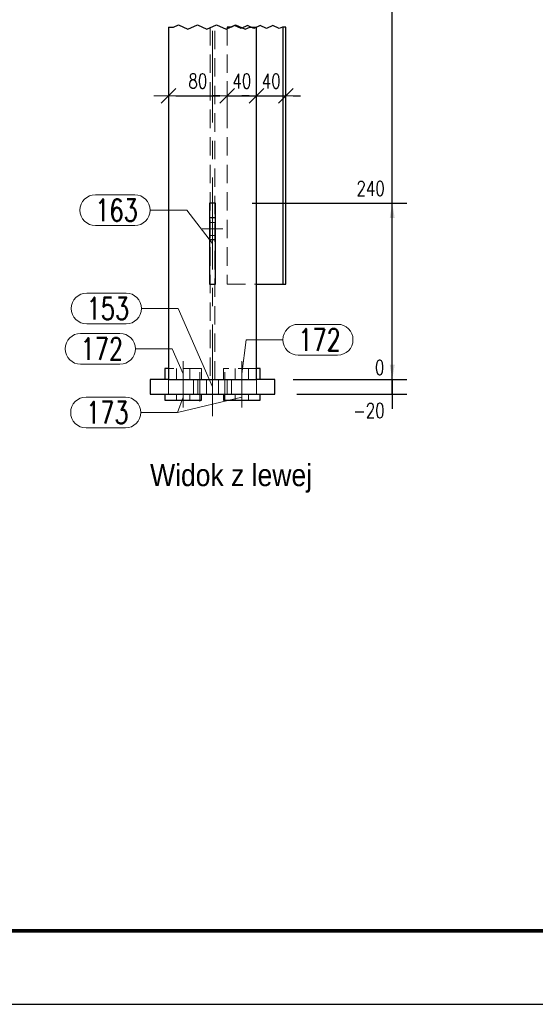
# Model space of a CAD drawing. Header units: millimetres. Extents: x -150 to 456, y 13545 to 14040.
# Tile 7 of 15: x 256 to 326, y 13545 to 13679. Entities that reach past the tile are written whole.
import ezdxf

# ---------------------------------------------------------------- set-up
doc = ezdxf.new("R2010")
doc.units = ezdxf.units.MM
doc.header["$LTSCALE"] = 10
doc.linetypes.add('HIDDEN', pattern=[0.375, 0.25, -0.125])
doc.linetypes.add('MITTE', pattern=[2, 1.25, -0.25, 0.25, -0.25])
doc.layers.get('Defpoints').update_dxf_attribs({"color": 1})
doc.layers.add('_FORMATKA', color=8, linetype='Continuous', plot=False)
for name, color, linetype, lineweight in [('_RAMKA', 7, 'Continuous', 35), ('PS_DIM', 4, 'Continuous', 13), ('PS_Hidden', 2, 'HIDDEN', 9), ('PS_Mid', 5, 'MITTE', 15), ('PS_Pos', 1, 'Continuous', 15), ('PS_Shape', 161, 'Continuous', 30), ('PS_SOLID', 7, 'Continuous', 30), ('PS_TEXT', 3, 'Continuous', 18)]:
    doc.layers.add(name, color=color, linetype=linetype, lineweight=lineweight)
doc.styles.add('gil', font='txt', dxfattribs={"width": 0.9})
doc.styles.add('simplex', font='simplex.shx', dxfattribs={"width": 0.75})
doc.dimstyles.new('1_10_GŁ_DS1-LS10', dxfattribs={"dimtxt": 2, "dimasz": 2, "dimexe": 2, "dimexo": 5, "dimgap": 1, "dimtad": 1, "dimjust": 4, "dimdec": 0, "dimlfac": 10, "dimtxsty": 'simplex', "dimblk1": 'NONE', "dimsah": 1, "dimcen": 2, "dimclrd": 256, "dimclre": 256, "dimclrt": 3, "dimadec": 1, "dimazin": 0, "dimtfac": 1, "dimtdec": 0, "dimtmove": 2, "dimatfit": 3, "dimfxl": 1, "dimarcsym": 0})
doc.dimstyles.new('1_10_PRZ', dxfattribs={"dimtxt": 2, "dimasz": 1, "dimexe": 2, "dimexo": 5, "dimgap": 1, "dimtad": 1, "dimdec": 0, "dimlfac": 10, "dimtxsty": 'simplex', "dimblk": 'dimznak', "dimcen": 2, "dimse1": 1, "dimse2": 1, "dimclrt": 3, "dimadec": 1, "dimazin": 0, "dimtfac": 1, "dimtdec": 0, "dimtix": 1, "dimtmove": 2, "dimatfit": 3, "dimldrblk": 'dim-grot', "dimfxl": 1, "dimarcsym": 0})

# ---------------------------------------------------------------- blocks, each defined once
blk = doc.blocks.new('*D97')
at = {"layer": 'Defpoints', "color": 0, "transparency": 16777216}
for p in [(288.5, 13629.84), (307, 13629.84), (289, 13627.84)]:
    blk.add_point(p, dxfattribs=at)
at = {"layer": 'PS_DIM', "lineweight": -2, "transparency": 16777216}
for p, q in [((307, 13631.84), (307, 13633.84)), ((293.5, 13629.84), (309, 13629.84)), ((307, 13627.84), (307, 13629.84)), ((294, 13627.84), (309, 13627.84)), ((307, 13627.84), (307, 13625.84))]:
    blk.add_line(p, q, dxfattribs=at)
at = {"layer": 'PS_DIM', "transparency": 16777216}
blk.add_solid([(306.66, 13631.84), (307.33, 13631.84), (307, 13629.84)], dxfattribs=at)
at = {"layer": 'PS_DIM', "color": 3, "transparency": 16777216, "insert": (303.83, 13625.6), "char_height": 2, "attachment_point": 5, "rotation": 0.0573, "style": 'simplex'}
blk.add_mtext('-20', dxfattribs=at)
blk = doc.blocks.new('_None')
blk = doc.blocks.new('*D98')
at = {"layer": 'Defpoints', "color": 0, "transparency": 16777216}
for p in [(288.5, 13629.84), (291, 13629.84), (307, 13629.84)]:
    blk.add_point(p, dxfattribs=at)
at = {"layer": 'PS_DIM', "lineweight": -2, "transparency": 16777216}
for p, q in [((307, 13631.84), (307, 13633.84)), ((293.5, 13629.84), (309, 13629.84)), ((296, 13629.84), (309, 13629.84)), ((307, 13629.84), (307, 13627.84))]:
    blk.add_line(p, q, dxfattribs=at)
at = {"layer": 'PS_DIM', "transparency": 16777216}
blk.add_solid([(306.66, 13631.84), (307.33, 13631.84), (307, 13629.84)], dxfattribs=at)
at = {"layer": 'PS_DIM', "color": 3, "transparency": 16777216, "insert": (305.27, 13631.48), "char_height": 2, "attachment_point": 5, "rotation": 0.0573, "style": 'simplex'}
blk.add_mtext('0', dxfattribs=at)
blk = doc.blocks.new('*D99')
at = {"layer": 'Defpoints', "color": 0, "transparency": 16777216}
for p in [(282.9, 13653.84), (307, 13653.84), (288.5, 13629.84)]:
    blk.add_point(p, dxfattribs=at)
at = {"layer": 'PS_DIM', "lineweight": -2, "transparency": 16777216}
for p, q in [((287.9, 13653.84), (309, 13653.84)), ((307, 13629.84), (307, 13651.84)), ((293.5, 13629.84), (309, 13629.84))]:
    blk.add_line(p, q, dxfattribs=at)
at = {"layer": 'PS_DIM', "transparency": 16777216}
blk.add_solid([(306.66, 13651.84), (307.33, 13651.84), (307, 13653.84)], dxfattribs=at)
at = {"layer": 'PS_DIM', "color": 3, "transparency": 16777216, "insert": (304.05, 13655.86), "char_height": 2, "attachment_point": 5, "rotation": 0.0573, "style": 'simplex'}
blk.add_mtext('240', dxfattribs=at)
blk = doc.blocks.new('*D100')
at = {"layer": 'Defpoints', "color": 0, "transparency": 16777216}
for p in [(282.9, 13714.84), (307, 13714.84), (288.5, 13629.84)]:
    blk.add_point(p, dxfattribs=at)
at = {"layer": 'PS_DIM', "lineweight": -2, "transparency": 16777216}
for p, q in [((287.9, 13714.84), (309, 13714.84)), ((307, 13629.84), (307, 13712.84)), ((293.5, 13629.84), (309, 13629.84))]:
    blk.add_line(p, q, dxfattribs=at)
at = {"layer": 'PS_DIM', "transparency": 16777216}
blk.add_solid([(306.66, 13712.84), (307.33, 13712.84), (307, 13714.84)], dxfattribs=at)
at = {"layer": 'PS_DIM', "color": 3, "transparency": 16777216, "insert": (303.48, 13716.86), "char_height": 2, "attachment_point": 5, "rotation": 0.0573, "style": 'simplex'}
blk.add_mtext('1930', dxfattribs=at)
blk = doc.blocks.new('*D101')
at = {"layer": 'Defpoints', "color": 0, "transparency": 16777216}
for p in [(292.5, 13724.84), (307, 13724.84), (288.5, 13629.84)]:
    blk.add_point(p, dxfattribs=at)
at = {"layer": 'PS_DIM', "lineweight": -2, "transparency": 16777216}
for p, q in [((297.5, 13724.84), (309, 13724.84)), ((307, 13629.84), (307, 13722.84)), ((293.5, 13629.84), (309, 13629.84))]:
    blk.add_line(p, q, dxfattribs=at)
at = {"layer": 'PS_DIM', "transparency": 16777216}
blk.add_solid([(306.66, 13722.84), (307.33, 13722.84), (307, 13724.84)], dxfattribs=at)
at = {"layer": 'PS_DIM', "color": 3, "transparency": 16777216, "insert": (303.33, 13726.86), "char_height": 2, "attachment_point": 5, "rotation": 0.0573, "style": 'simplex'}
blk.add_mtext('2030', dxfattribs=at)
blk = doc.blocks.new('*D102')
at = {"layer": 'Defpoints', "color": 0, "transparency": 16777216}
for p in [(282.9, 13745.84), (307, 13745.84), (288.5, 13629.84)]:
    blk.add_point(p, dxfattribs=at)
at = {"layer": 'PS_DIM', "lineweight": -2, "transparency": 16777216}
for p, q in [((287.9, 13745.84), (309, 13745.84)), ((307, 13629.84), (307, 13743.84)), ((293.5, 13629.84), (309, 13629.84))]:
    blk.add_line(p, q, dxfattribs=at)
at = {"layer": 'PS_DIM', "transparency": 16777216}
blk.add_solid([(306.66, 13743.84), (307.33, 13743.84), (307, 13745.84)], dxfattribs=at)
at = {"layer": 'PS_DIM', "color": 3, "transparency": 16777216, "insert": (303.33, 13747.86), "char_height": 2, "attachment_point": 5, "rotation": 0.0573, "style": 'simplex'}
blk.add_mtext('2240', dxfattribs=at)
blk = doc.blocks.new('*D103')
at = {"layer": 'Defpoints', "color": 0, "transparency": 16777216}
for p in [(292.5, 13795.84), (307, 13795.84), (288.5, 13629.84)]:
    blk.add_point(p, dxfattribs=at)
at = {"layer": 'PS_DIM', "lineweight": -2, "transparency": 16777216}
for p, q in [((297.5, 13795.84), (309, 13795.84)), ((307, 13629.84), (307, 13793.84)), ((293.5, 13629.84), (309, 13629.84))]:
    blk.add_line(p, q, dxfattribs=at)
at = {"layer": 'PS_DIM', "transparency": 16777216}
blk.add_solid([(306.66, 13793.84), (307.33, 13793.84), (307, 13795.84)], dxfattribs=at)
at = {"layer": 'PS_DIM', "color": 3, "transparency": 16777216, "insert": (303.33, 13797.86), "char_height": 2, "attachment_point": 5, "rotation": 0.0573, "style": 'simplex'}
blk.add_mtext('3080', dxfattribs=at)
blk = doc.blocks.new('*D104')
at = {"layer": 'Defpoints', "color": 0, "transparency": 16777216}
for p in [(288, 13800.84), (307, 13800.84), (288.5, 13629.84)]:
    blk.add_point(p, dxfattribs=at)
at = {"layer": 'PS_DIM', "lineweight": -2, "transparency": 16777216}
for p, q in [((293, 13800.84), (309, 13800.84)), ((307, 13629.84), (307, 13798.84)), ((293.5, 13629.84), (309, 13629.84))]:
    blk.add_line(p, q, dxfattribs=at)
at = {"layer": 'PS_DIM', "transparency": 16777216}
blk.add_solid([(306.66, 13798.84), (307.33, 13798.84), (307, 13800.84)], dxfattribs=at)
at = {"layer": 'PS_DIM', "color": 3, "transparency": 16777216, "insert": (303.48, 13802.86), "char_height": 2, "attachment_point": 5, "rotation": 0.0573, "style": 'simplex'}
blk.add_mtext('3130', dxfattribs=at)
blk = doc.blocks.new('*D105')
at = {"layer": 'Defpoints', "color": 0, "transparency": 16777216}
for p in [(282.9, 13872.62), (307, 13872.62), (288.5, 13629.84)]:
    blk.add_point(p, dxfattribs=at)
at = {"layer": 'PS_DIM', "lineweight": -2, "transparency": 16777216}
for p, q in [((287.9, 13872.62), (309, 13872.62)), ((307, 13629.84), (307, 13870.62)), ((293.5, 13629.84), (309, 13629.84))]:
    blk.add_line(p, q, dxfattribs=at)
at = {"layer": 'PS_DIM', "transparency": 16777216}
blk.add_solid([(306.66, 13870.62), (307.33, 13870.62), (307, 13872.62)], dxfattribs=at)
at = {"layer": 'PS_DIM', "color": 3, "transparency": 16777216, "insert": (303.33, 13874.64), "char_height": 2, "attachment_point": 5, "rotation": 0.0573, "style": 'simplex'}
blk.add_mtext('3848', dxfattribs=at)
blk = doc.blocks.new('*D106')
at = {"layer": 'Defpoints', "color": 0, "transparency": 16777216}
for p in [(292.5, 13880.84), (307, 13880.84), (288.5, 13629.84)]:
    blk.add_point(p, dxfattribs=at)
at = {"layer": 'PS_DIM', "lineweight": -2, "transparency": 16777216}
for p, q in [((297.5, 13880.84), (309, 13880.84)), ((307, 13629.84), (307, 13878.84)), ((293.5, 13629.84), (309, 13629.84))]:
    blk.add_line(p, q, dxfattribs=at)
at = {"layer": 'PS_DIM', "transparency": 16777216}
blk.add_solid([(306.66, 13878.84), (307.33, 13878.84), (307, 13880.84)], dxfattribs=at)
at = {"layer": 'PS_DIM', "color": 3, "transparency": 16777216, "insert": (303.33, 13882.86), "char_height": 2, "attachment_point": 5, "rotation": 0.0573, "style": 'simplex'}
blk.add_mtext('3930', dxfattribs=at)
blk = doc.blocks.new('*D107')
at = {"layer": 'Defpoints', "color": 0, "transparency": 16777216}
for p in [(288.5, 13899.34), (307, 13899.34), (288.5, 13629.84)]:
    blk.add_point(p, dxfattribs=at)
at = {"layer": 'PS_DIM', "lineweight": -2, "transparency": 16777216}
for p, q in [((293.5, 13899.34), (309, 13899.34)), ((307, 13629.84), (307, 13897.34)), ((293.5, 13629.84), (309, 13629.84))]:
    blk.add_line(p, q, dxfattribs=at)
at = {"layer": 'PS_DIM', "transparency": 16777216}
blk.add_solid([(306.66, 13897.34), (307.33, 13897.34), (307, 13899.34)], dxfattribs=at)
at = {"layer": 'PS_DIM', "color": 3, "transparency": 16777216, "insert": (303.62, 13897.77), "char_height": 2, "attachment_point": 5, "rotation": 0.0573, "style": 'simplex'}
blk.add_mtext('4115', dxfattribs=at)
blk = doc.blocks.new('*D108')
at = {"layer": 'Defpoints', "color": 0, "transparency": 16777216}
for p in [(288.5, 13902.46), (307, 13902.46), (288.5, 13629.84)]:
    blk.add_point(p, dxfattribs=at)
at = {"layer": 'PS_DIM', "lineweight": -2, "transparency": 16777216}
for p, q in [((293.5, 13902.46), (309, 13902.46)), ((307, 13629.84), (307, 13900.46)), ((293.5, 13629.84), (309, 13629.84))]:
    blk.add_line(p, q, dxfattribs=at)
at = {"layer": 'PS_DIM', "transparency": 16777216}
blk.add_solid([(306.66, 13900.46), (307.33, 13900.46), (307, 13902.46)], dxfattribs=at)
at = {"layer": 'PS_DIM', "color": 3, "transparency": 16777216, "insert": (303.51, 13900.97), "char_height": 2, "attachment_point": 5, "rotation": 0.0573, "style": 'simplex'}
blk.add_mtext('4146', dxfattribs=at)
blk = doc.blocks.new('*D109')
at = {"layer": 'Defpoints', "color": 0, "transparency": 16777216}
for p in [(288.5, 13903.84), (307, 13903.84), (288.5, 13629.84)]:
    blk.add_point(p, dxfattribs=at)
at = {"layer": 'PS_DIM', "lineweight": -2, "transparency": 16777216}
for p, q in [((293.5, 13903.84), (309, 13903.84)), ((307, 13629.84), (307, 13901.84)), ((293.5, 13629.84), (309, 13629.84))]:
    blk.add_line(p, q, dxfattribs=at)
at = {"layer": 'PS_DIM', "transparency": 16777216}
blk.add_solid([(306.66, 13901.84), (307.33, 13901.84), (307, 13903.84)], dxfattribs=at)
at = {"layer": 'PS_DIM', "color": 3, "transparency": 16777216, "insert": (303.48, 13905.86), "char_height": 2, "attachment_point": 5, "rotation": 0.0573, "style": 'simplex'}
blk.add_mtext('4160', dxfattribs=at)
blk = doc.blocks.new('dimznak')
at = {"color": 0}
for points in [[(0, 2), (0, -2)], [(-2, 0), (2, 0)]]:
    blk.add_lwpolyline(points, dxfattribs=at)
at = {"color": 2}
blk.add_lwpolyline([(1, 1), (-1, -1)], dxfattribs=at)
blk = doc.blocks.new('*D113')
at = {"layer": 'Defpoints', "color": 0, "transparency": 16777216}
for p in [(276.5, 13669.23), (284.5, 13669.23), (284.5, 13668.49)]:
    blk.add_point(p, dxfattribs=at)
at = {"layer": 'PS_DIM', "color": 0, "lineweight": -2, "transparency": 16777216}
blk.add_line((277.5, 13668.49), (283.5, 13668.49), dxfattribs=at)
at = {"layer": 'PS_DIM', "color": 0, "lineweight": -2, "transparency": 16777216, "rotation": 180}
blk.add_blockref('dimznak', (276.5, 13668.49), dxfattribs=at)
at = {"layer": 'PS_DIM', "color": 0, "lineweight": -2, "transparency": 16777216}
blk.add_blockref('dimznak', (284.5, 13668.49), dxfattribs=at)
at = {"layer": 'PS_DIM', "color": 3, "transparency": 16777216, "insert": (280.5, 13670.49), "char_height": 2, "attachment_point": 5, "style": 'simplex'}
blk.add_mtext('80', dxfattribs=at)
blk = doc.blocks.new('dim-grot')
blk.add_hatch(color=256).paths.add_polyline_path([(0, 0), (-2, 0.5), (-2, -0.5)])
blk.add_lwpolyline([(0, 0), (-2, 0.5), (-2, -0.5), (0, 0)])
blk = doc.blocks.new('*D114')
at = {"layer": 'Defpoints', "color": 0, "transparency": 16777216}
for p in [(284.5, 13669.23), (288.5, 13668.49), (288.5, 13668.49)]:
    blk.add_point(p, dxfattribs=at)
at = {"layer": 'PS_DIM', "color": 0, "lineweight": -2, "transparency": 16777216}
for p, q in [((283.5, 13668.49), (282.5, 13668.49)), ((284.5, 13668.49), (288.5, 13668.49)), ((289.5, 13668.49), (290.5, 13668.49))]:
    blk.add_line(p, q, dxfattribs=at)
blk.add_blockref('dimznak', (284.5, 13668.49), dxfattribs=at)
at = {"layer": 'PS_DIM', "color": 0, "lineweight": -2, "transparency": 16777216, "rotation": 180}
blk.add_blockref('dimznak', (288.5, 13668.49), dxfattribs=at)
at = {"layer": 'PS_DIM', "color": 3, "transparency": 16777216, "insert": (286.5, 13670.49), "char_height": 2, "attachment_point": 5, "style": 'simplex'}
blk.add_mtext('40', dxfattribs=at)
blk = doc.blocks.new('*D115')
at = {"layer": 'Defpoints', "color": 0, "transparency": 16777216}
for p in [(288.5, 13668.49), (292.5, 13668.49), (292.5, 13668.49)]:
    blk.add_point(p, dxfattribs=at)
at = {"layer": 'PS_DIM', "color": 0, "lineweight": -2, "transparency": 16777216}
for p, q in [((287.5, 13668.49), (286.5, 13668.49)), ((288.5, 13668.49), (292.5, 13668.49)), ((293.5, 13668.49), (294.5, 13668.49))]:
    blk.add_line(p, q, dxfattribs=at)
blk.add_blockref('dimznak', (288.5, 13668.49), dxfattribs=at)
at = {"layer": 'PS_DIM', "color": 0, "lineweight": -2, "transparency": 16777216, "rotation": 180}
blk.add_blockref('dimznak', (292.5, 13668.49), dxfattribs=at)
at = {"layer": 'PS_DIM', "color": 3, "transparency": 16777216, "insert": (290.5, 13670.49), "char_height": 2, "attachment_point": 5, "style": 'simplex'}
blk.add_mtext('40', dxfattribs=at)
blk = doc.blocks.new('*U122')
at = {"layer": '_FORMATKA', "lineweight": -3}
blk.add_lwpolyline([(-594, 0), (0, 0), (0, 420), (-594, 420)], close=True, dxfattribs=at)
at = {"layer": '_RAMKA', "lineweight": -3, "const_width": 0.5}
blk.add_lwpolyline([(-564, 10), (-10, 10), (-10, 410), (-564, 410)], close=True, dxfattribs=at)
blk = doc.blocks.new('*X233')
at = {"color": 1}
for p, q in [((277.2, 13677.84), (277.85, 13678.12)), ((277.85, 13678.12), (279.15, 13677.57)), ((279.15, 13677.57), (280.45, 13678.12)), ((280.45, 13678.12), (281.75, 13677.57)), ((281.75, 13677.57), (283.05, 13678.12)), ((283.05, 13678.12), (284.35, 13677.57)), ((284.35, 13677.57), (285.65, 13678.12)), ((285.52, 13678.03), (285.09, 13677.84)), ((286.39, 13677.66), (285.52, 13678.03)), ((285.65, 13678.12), (286.95, 13677.57)), ((287.26, 13678.03), (286.39, 13677.66)), ((288.12, 13677.66), (287.26, 13678.03)), ((288.99, 13678.03), (288.12, 13677.66)), ((289.86, 13677.66), (288.99, 13678.03)), ((290.73, 13678.03), (289.86, 13677.66)), ((291.59, 13677.66), (290.73, 13678.03)), ((276.5, 13677.84), (277.2, 13677.84)), ((285.09, 13677.84), (284.5, 13677.84)), ((286.95, 13677.57), (287.6, 13677.84)), ((287.6, 13677.84), (288.5, 13677.84)), ((292.03, 13677.84), (291.59, 13677.66)), ((292.5, 13677.84), (292.03, 13677.84))]:
    blk.add_line(p, q, dxfattribs=at)
at = {"layer": 'PS_Hidden', "color": 2, "linetype": 'HIDDEN'}
for p, q in [((282.19, 13677.84), (282.19, 13629.84)), ((282.81, 13629.84), (282.81, 13677.84)), ((284.5, 13677.84), (284.5, 13642.84)), ((282.9, 13651.24), (282.1, 13651.24)), ((282.1, 13649.44), (282.9, 13649.44)), ((284.5, 13642.84), (288.5, 13642.84)), ((276, 13629.84), (276, 13631.34)), ((276, 13631.34), (276, 13629.84)), ((281, 13631.34), (276.5, 13631.34)), ((277.6, 13631.34), (277.6, 13629.84)), ((279.4, 13629.84), (279.4, 13631.34)), ((281, 13629.84), (281, 13631.34)), ((284, 13629.84), (284, 13631.34)), ((284, 13629.84), (284, 13631.34)), ((288.5, 13631.34), (284, 13631.34)), ((284, 13631.34), (284, 13629.84)), ((285.6, 13631.34), (285.6, 13629.84)), ((287.4, 13629.84), (287.4, 13631.34)), ((274, 13629.84), (274, 13627.84)), ((276.5, 13629.84), (276, 13629.84)), ((276, 13629.84), (276.5, 13629.84)), ((276.5, 13629.84), (276.5, 13627.84)), ((279.9, 13629.84), (279.9, 13627.84)), ((280.5, 13627.84), (280.5, 13629.84)), ((281.7, 13627.84), (281.7, 13629.84)), ((283.3, 13629.84), (283.3, 13627.84)), ((284.5, 13629.84), (284.5, 13627.84)), ((285.1, 13627.84), (285.1, 13629.84)), ((288.5, 13627.84), (288.5, 13629.84)), ((276, 13627.04), (276, 13627.84)), ((276, 13627.84), (276, 13627.04)), ((277.6, 13627.84), (277.6, 13627.04)), ((279.4, 13627.04), (279.4, 13627.84)), ((284, 13627.04), (284, 13627.84)), ((285.1, 13627.84), (284, 13627.84)), ((284, 13627.84), (284, 13627.04)), ((285.6, 13627.04), (284, 13627.04)), ((284.5, 13627.84), (284.2, 13627.84)), ((285.6, 13627.04), (285.6, 13627.84)), ((285.72, 13627.04), (285.6, 13627.04)), ((286.05, 13627.04), (285.72, 13627.04)), ((286.5, 13627.04), (286.05, 13627.04)), ((287.4, 13627.04), (287.4, 13627.84))]:
    blk.add_line(p, q, dxfattribs=at)
at = {"layer": 'PS_Mid', "color": 5, "linetype": 'MITTE'}
for p, q in [((282.5, 13624.84), (282.5, 13677.84)), ((288.5, 13637.84), (288.5, 13677.84)), ((281.1, 13650.34), (283.9, 13650.34)), ((278.5, 13628.84), (278.5, 13632.34)), ((278.5, 13628.84), (278.5, 13632.34)), ((286.5, 13628.84), (286.5, 13632.34)), ((286.5, 13628.84), (286.5, 13632.34)), ((278.5, 13630.84), (278.5, 13626.84)), ((278.5, 13630.84), (278.5, 13626.84)), ((280.8, 13630.84), (280.8, 13626.84)), ((280.8, 13630.84), (280.8, 13626.84)), ((284.2, 13630.84), (284.2, 13626.84)), ((284.2, 13630.84), (284.2, 13626.84)), ((286.5, 13630.84), (286.5, 13626.84)), ((286.5, 13630.84), (286.5, 13626.84)), ((278.5, 13626.04), (278.5, 13628.84)), ((278.5, 13626.04), (278.5, 13628.84)), ((286.5, 13626.04), (286.5, 13628.84)), ((286.5, 13626.04), (286.5, 13628.84))]:
    blk.add_line(p, q, dxfattribs=at)
at = {"layer": 'PS_SOLID', "color": 7, "linetype": 'Continuous'}
for p, q in [((276.5, 13677.84), (276.5, 13629.84)), ((288.5, 13629.84), (288.5, 13677.84)), ((292.1, 13677.84), (292.1, 13642.84)), ((292.5, 13642.84), (292.5, 13677.84)), ((282.9, 13653.84), (282.1, 13653.84)), ((282.1, 13653.84), (282.1, 13651.84)), ((282.9, 13651.84), (282.9, 13653.84)), ((282.9, 13651.84), (282.1, 13651.84)), ((282.1, 13651.84), (282.1, 13648.84)), ((282.9, 13650.34), (282.9, 13651.84)), ((282.9, 13648.84), (282.9, 13650.34)), ((282.1, 13648.84), (282.1, 13642.84)), ((282.9, 13648.84), (282.1, 13648.84)), ((282.9, 13642.84), (282.9, 13648.84)), ((282.1, 13642.84), (282.9, 13642.84)), ((288.5, 13642.84), (292.1, 13642.84)), ((292.1, 13642.84), (292.5, 13642.84)), ((276.5, 13631.34), (276, 13631.34)), ((276, 13631.34), (276, 13629.84)), ((289, 13631.34), (288.5, 13631.34)), ((289, 13629.84), (289, 13631.34)), ((274, 13629.84), (274, 13627.84)), ((276.5, 13629.84), (274, 13629.84)), ((276.5, 13629.84), (288.5, 13629.84)), ((291, 13629.84), (288.5, 13629.84)), ((291, 13627.84), (291, 13629.84)), ((274, 13627.84), (278.5, 13627.84)), ((276, 13627.84), (276, 13627.04)), ((276, 13627.04), (278.5, 13627.04)), ((278.5, 13627.84), (280.8, 13627.84)), ((278.5, 13627.04), (281, 13627.04)), ((280.8, 13627.84), (284.2, 13627.84)), ((281, 13627.04), (281, 13627.84)), ((284, 13627.84), (284, 13627.04)), ((284, 13627.04), (286.5, 13627.04)), ((284.2, 13627.84), (286.5, 13627.84)), ((286.5, 13627.84), (291, 13627.84)), ((286.5, 13627.04), (289, 13627.04)), ((289, 13627.04), (289, 13627.84))]:
    blk.add_line(p, q, dxfattribs=at)
blk = doc.blocks.new('*X239')
at = {"color": 1}
for p, q in [((264.54, 13636.11), (269.9, 13636.11)), ((272, 13634.01), (277, 13634.01)), ((278.5, 13630.59), (277, 13634.01)), ((264.54, 13631.91), (269.9, 13631.91))]:
    blk.add_line(p, q, dxfattribs=at)
for centre, start, end in [((264.54, 13634.01), 90, 270), ((269.9, 13634.01), 270, 90)]:
    blk.add_arc(centre, 2.1, start, end, dxfattribs=at)
at = {"color": 2, "style": 'simplex', "width": 0.75}
blk.add_text('172', height=3, dxfattribs=at).set_placement((264.54, 13632.51))
blk = doc.blocks.new('*X240')
at = {"color": 1}
for p, q in [((264.54, 13636.11), (269.9, 13636.11)), ((272, 13634.01), (277, 13634.01)), ((278.5, 13630.59), (277, 13634.01)), ((264.54, 13631.91), (269.9, 13631.91))]:
    blk.add_line(p, q, dxfattribs=at)
for centre, start, end in [((264.54, 13634.01), 90, 270), ((269.9, 13634.01), 270, 90)]:
    blk.add_arc(centre, 2.1, start, end, dxfattribs=at)
at = {"color": 2, "style": 'simplex', "width": 0.75}
blk.add_text('172', height=3, dxfattribs=at).set_placement((264.54, 13632.51))
blk = doc.blocks.new('*X241')
at = {"color": 1}
for p, q in [((294.19, 13637.35), (299.55, 13637.35)), ((286.5, 13630.59), (287.09, 13635.25)), ((287.09, 13635.25), (292.09, 13635.25)), ((294.19, 13633.15), (299.55, 13633.15))]:
    blk.add_line(p, q, dxfattribs=at)
for centre, start, end in [((294.19, 13635.25), 90, 270), ((299.55, 13635.25), 270, 90)]:
    blk.add_arc(centre, 2.1, start, end, dxfattribs=at)
at = {"color": 2, "style": 'simplex', "width": 0.75}
blk.add_text('172', height=3, dxfattribs=at).set_placement((294.19, 13633.75))
blk = doc.blocks.new('*X242')
at = {"color": 1}
for p, q in [((294.19, 13637.35), (299.55, 13637.35)), ((286.5, 13630.59), (287.09, 13635.25)), ((287.09, 13635.25), (292.09, 13635.25)), ((294.19, 13633.15), (299.55, 13633.15))]:
    blk.add_line(p, q, dxfattribs=at)
for centre, start, end in [((294.19, 13635.25), 90, 270), ((299.55, 13635.25), 270, 90)]:
    blk.add_arc(centre, 2.1, start, end, dxfattribs=at)
at = {"color": 2, "style": 'simplex', "width": 0.75}
blk.add_text('172', height=3, dxfattribs=at).set_placement((294.19, 13633.75))
blk = doc.blocks.new('*X243')
at = {"color": 1}
for p, q in [((265.36, 13641.61), (270.72, 13641.61)), ((272.82, 13639.51), (277.82, 13639.51)), ((282.5, 13628.84), (277.82, 13639.51)), ((265.36, 13637.41), (270.72, 13637.41))]:
    blk.add_line(p, q, dxfattribs=at)
for centre, start, end in [((265.36, 13639.51), 90, 270), ((270.72, 13639.51), 270, 90)]:
    blk.add_arc(centre, 2.1, start, end, dxfattribs=at)
at = {"color": 2, "style": 'simplex', "width": 0.75}
blk.add_text('153', height=3, dxfattribs=at).set_placement((265.36, 13638.01))
blk = doc.blocks.new('*X244')
at = {"color": 1}
for p, q in [((266.54, 13655), (271.9, 13655)), ((274, 13652.9), (279, 13652.9)), ((282.5, 13648.34), (279, 13652.9)), ((266.54, 13650.8), (271.9, 13650.8))]:
    blk.add_line(p, q, dxfattribs=at)
for centre, start, end in [((266.54, 13652.9), 90, 270), ((271.9, 13652.9), 270, 90)]:
    blk.add_arc(centre, 2.1, start, end, dxfattribs=at)
at = {"color": 2, "style": 'simplex', "width": 0.75}
blk.add_text('163', height=3, dxfattribs=at).set_placement((266.54, 13651.4))
blk = doc.blocks.new('*X245')
at = {"color": 1}
for p, q in [((265.28, 13627.44), (270.63, 13627.44)), ((278.5, 13627.44), (277.73, 13625.34)), ((272.73, 13625.34), (277.73, 13625.34)), ((265.28, 13623.24), (270.63, 13623.24))]:
    blk.add_line(p, q, dxfattribs=at)
for centre, start, end in [((265.28, 13625.34), 90, 270), ((270.63, 13625.34), 270, 90)]:
    blk.add_arc(centre, 2.1, start, end, dxfattribs=at)
at = {"color": 2, "style": 'simplex', "width": 0.75}
blk.add_text('173', height=3, dxfattribs=at).set_placement((265.28, 13623.84))
blk = doc.blocks.new('*X246')
at = {"color": 1}
for p, q in [((265.28, 13627.44), (270.63, 13627.44)), ((286.5, 13627.44), (277.73, 13625.34)), ((272.73, 13625.34), (277.73, 13625.34)), ((265.28, 13623.24), (270.63, 13623.24))]:
    blk.add_line(p, q, dxfattribs=at)
for centre, start, end in [((265.28, 13625.34), 90, 270), ((270.63, 13625.34), 270, 90)]:
    blk.add_arc(centre, 2.1, start, end, dxfattribs=at)
at = {"color": 2, "style": 'simplex', "width": 0.75}
blk.add_text('173', height=3, dxfattribs=at).set_placement((265.28, 13623.84))
blk = doc.blocks.new('*X247')
at = {"color": 1}
for p, q in [((265.28, 13627.44), (270.63, 13627.44)), ((278.5, 13627.44), (277.73, 13625.34)), ((272.73, 13625.34), (277.73, 13625.34)), ((265.28, 13623.24), (270.63, 13623.24))]:
    blk.add_line(p, q, dxfattribs=at)
for centre, start, end in [((265.28, 13625.34), 90, 270), ((270.63, 13625.34), 270, 90)]:
    blk.add_arc(centre, 2.1, start, end, dxfattribs=at)
at = {"color": 2, "style": 'simplex', "width": 0.75}
blk.add_text('173', height=3, dxfattribs=at).set_placement((265.28, 13623.84))
blk = doc.blocks.new('*X248')
at = {"color": 1}
for p, q in [((265.28, 13627.44), (270.63, 13627.44)), ((286.5, 13627.44), (277.73, 13625.34)), ((272.73, 13625.34), (277.73, 13625.34)), ((265.28, 13623.24), (270.63, 13623.24))]:
    blk.add_line(p, q, dxfattribs=at)
for centre, start, end in [((265.28, 13625.34), 90, 270), ((270.63, 13625.34), 270, 90)]:
    blk.add_arc(centre, 2.1, start, end, dxfattribs=at)
at = {"color": 2, "style": 'simplex', "width": 0.75}
blk.add_text('173', height=3, dxfattribs=at).set_placement((265.28, 13623.84))
blk = doc.blocks.new('*X257')
at = {"color": 3, "style": 'gil', "width": 0.9}
blk.add_text('Widok z lewej', height=3, dxfattribs=at).set_placement((274, 13615.32))

msp = doc.modelspace()

# ---------------------------------------------------------------- block references
at = {"layer": 'PS_DIM'}
msp.add_blockref('*U122', (449.86, 13544.75), dxfattribs=at)
at = {"layer": 'PS_Pos'}
for name in ['*X244', '*X243', '*X241', '*X242', '*X239', '*X240', '*X245', '*X246', '*X247', '*X248']:
    msp.add_blockref(name, (0, 0), dxfattribs=at)
at = {"layer": 'PS_Shape', "color": 66}
msp.add_blockref('*X233', (0, 0), dxfattribs=at)
at = {"layer": 'PS_TEXT'}
msp.add_blockref('*X257', (0, 0), dxfattribs=at)

# ---------------------------------------------------------------- dimensions: what is measured, and where the dimension line sits
at = {"layer": 'PS_DIM'}
for base, p1, p2, text, picture, middle in [((307, 13903.84), (288.5, 13629.84), (288.5, 13903.84), '4160', '*D109', (303.48, 13905.86)), ((307, 13902.46), (288.5, 13629.84), (288.5, 13902.46), '4146', '*D108', (303.51, 13900.97)), ((307, 13899.34), (288.5, 13629.84), (288.5, 13899.34), '4115', '*D107', (303.62, 13897.77)), ((307, 13880.84), (288.5, 13629.84), (292.5, 13880.84), '3930', '*D106', (303.33, 13882.86)), ((307, 13872.62), (288.5, 13629.84), (282.9, 13872.62), '3848', '*D105', (303.33, 13874.64)), ((307, 13800.84), (288.5, 13629.84), (288, 13800.84), '3130', '*D104', (303.48, 13802.86)), ((307, 13795.84), (288.5, 13629.84), (292.5, 13795.84), '3080', '*D103', (303.33, 13797.86)), ((307, 13745.84), (288.5, 13629.84), (282.9, 13745.84), '2240', '*D102', (303.33, 13747.86)), ((307, 13724.84), (288.5, 13629.84), (292.5, 13724.84), '2030', '*D101', (303.33, 13726.86)), ((307, 13714.84), (288.5, 13629.84), (282.9, 13714.84), '1930', '*D100', (303.48, 13716.86)), ((307, 13629.84), (289, 13627.84), (288.5, 13629.84), '-20', '*D97', (303.83, 13625.6))]:
    dim = msp.add_linear_dim(base=base, p1=p1, p2=p2, angle=90, text=text, dimstyle='1_10_GŁ_DS1-LS10', dxfattribs=at)
    dim.commit()
    dim.dimension.update_dxf_attribs({"geometry": picture, "text_midpoint": middle, "dimtype": 128, "text_rotation": 0.0573})
for base, p1, p2, picture, middle in [((284.5, 13668.49), (276.5, 13669.23), (284.5, 13669.23), '*D113', (280.5, 13670.49)), ((288.5, 13668.49), (284.5, 13669.23), (288.5, 13668.49), '*D114', (286.5, 13670.49)), ((292.5, 13668.49), (288.5, 13668.49), (292.5, 13668.49), '*D115', (290.5, 13670.49))]:
    dim = msp.add_linear_dim(base=base, p1=p1, p2=p2, dimstyle='1_10_PRZ', dxfattribs=at)
    dim.commit()
    dim.dimension.update_dxf_attribs({"geometry": picture, "text_midpoint": middle})
for base, p1, p2, picture, middle, turn in [((307, 13653.84), (288.5, 13629.84), (282.9, 13653.84), '*D99', (304.05, 13655.86), 0.0573), ((306.99617267, 13629.84176559), (288.49617267, 13629.84176559), (290.99617267, 13629.84176559), '*D98', (305.27182255, 13631.47950175), 0.05729578)]:
    dim = msp.add_linear_dim(base=base, p1=p1, p2=p2, angle=90, dimstyle='1_10_GŁ_DS1-LS10', dxfattribs=at)
    dim.commit()
    dim.dimension.update_dxf_attribs({"geometry": picture, "text_midpoint": middle, "dimtype": 128, "text_rotation": turn})

doc.saveas('drawing.dxf')
